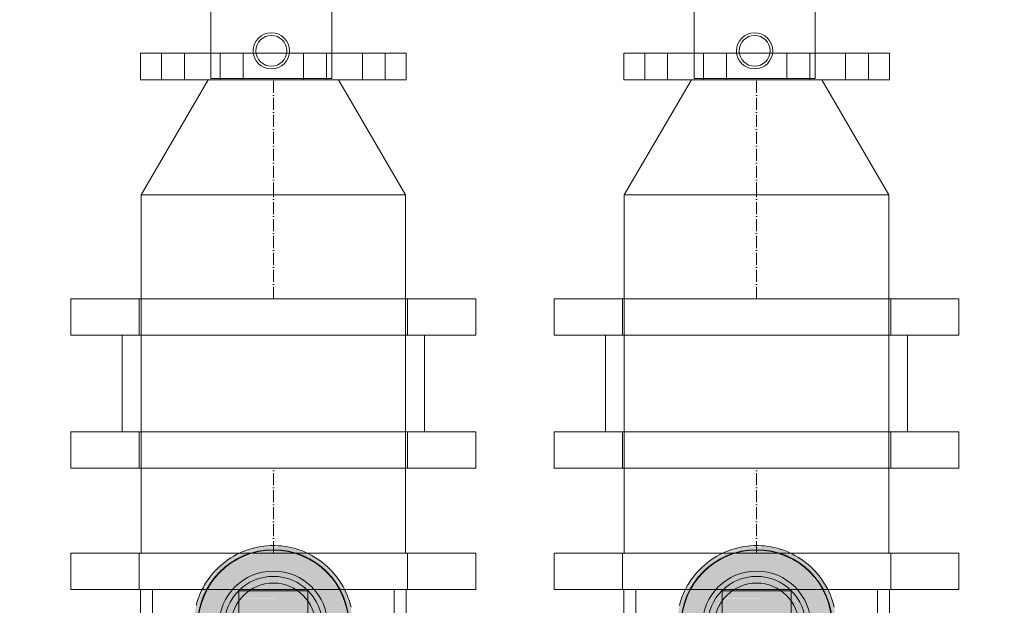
# Model space of a CAD drawing. Header units: metres. Extents: x -54598 to 1827199, y -329446 to -256744.
# Tile 8 of 256: x 14324 to 17584, y -298894 to -296957. Entities that reach past the tile are written whole.
import ezdxf

# ---------------------------------------------------------------- set-up
doc = ezdxf.new("R2010")
doc.units = ezdxf.units.M
doc.linetypes.add('ADSK_Осевая', pattern=[14, 10, -2, 0, -2])
for name, color, linetype, lineweight in [('A-GENM', 13, 'Continuous', 20), ('M-EQPM', 7, 'Continuous', 20), ('P-PIPE', 7, 'Continuous', 20), ('P-PIPE-CNTR', 7, 'ADSK_Осевая', 20)]:
    doc.layers.add(name, color=color, linetype=linetype, lineweight=lineweight)
doc.styles.add('ISO_1.0', font='isocpeur.ttf')

# ---------------------------------------------------------------- blocks, each defined once
blk = doc.blocks.new('Tecofi_VPI4448-02_Затвор дисковый поворотный с ручкой - Затвор дисковый поворотный_VPI 4448-02-V3-Разрез 1')
at = {"layer": 'P-PIPE'}
h = blk.add_hatch(color=37, dxfattribs=at)
h.paths.add_polyline_path([(-27398.68, 840.57), (-27398.68, 840.65), (-27406.12, 844.83), (-27402.82, 842.75), (-27399.91, 841.14)])
h.paths.add_polyline_path([(-27417.78, 854.4), (-27419.45, 856.36), (-27423.71, 861.76), (-27420.05, 856.86), (-27418.25, 854.91)])
h.paths.add_polyline_path([(-27431.66, 876.19), (-27432.23, 878.08), (-27434.12, 884.34), (-27432.75, 879.2), (-27431.82, 876.63)])
h.paths.add_polyline_path([(-27436.1, 901.56), (-27435.92, 903.45), (-27434.29, 914.65), (-27432.68, 920.71), (-27434.52, 914.44), (-27436.02, 903.13)])
h.paths.add_polyline_path([(-27430.48, 926.68), (-27429.77, 928), (-27425.33, 935.68), (-27420.07, 942.96), (-27423.82, 938.33), (-27427.67, 932.29), (-27430.45, 926.75)])
h.paths.add_polyline_path([(-27415.72, 947.68), (-27413.82, 949.27), (-27407.13, 954.32), (-27397.89, 959.62), (-27404.49, 956.28), (-27411.2, 951.61), (-27415.29, 948.07)])
h.paths.add_polyline_path([(-27395.44, 960.99), (-27390.51, 962.48), (-27384.48, 964.11), (-27376.4, 965.4), (-27383.89, 964.33), (-27392.1, 962.15), (-27395.23, 961.07)])
h = blk.add_hatch(color=37, dxfattribs=at)
h.paths.add_polyline_path([(-27398.68, 840.65), (-27398.68, 841.81), (-27415.69, 852.54), (-27410.86, 848.22), (-27400.17, 841.36)])
h.paths.add_polyline_path([(-27416.47, 853.7), (-27430.31, 873.41), (-27427.4, 867.42), (-27421.16, 858.39), (-27417.44, 854.38)])
h.paths.add_polyline_path([(-27431.25, 875.82), (-27431.91, 881.21), (-27435.65, 900), (-27435.71, 895.18), (-27434.43, 886.14), (-27432.75, 879.46), (-27431.82, 877.08)])
h.paths.add_polyline_path([(-27435.98, 900.25), (-27434.4, 906.26), (-27431.14, 924.48), (-27433.39, 918.25), (-27435.2, 910.06), (-27435.95, 903.21)])
h.paths.add_polyline_path([(-27430.67, 925.06), (-27417.48, 945.61), (-27423.21, 939.03), (-27429.77, 928), (-27430.37, 926.33)])
h.paths.add_polyline_path([(-27416.47, 946.3), (-27396.43, 960.24), (-27404.36, 956.28), (-27416.24, 946.84)])
h.paths.add_polyline_path([(-27395.23, 960.49), (-27370.18, 965.48), (-27375.52, 965.46), (-27382.7, 964.52), (-27392.1, 961.9), (-27395.22, 960.5)])
for points in [[(-27398.68, 841.81), (-27399.25, 844.34), (-27419.9, 861.18), (-27431.82, 885.93), (-27431.82, 914.07), (-27418.85, 940.03), (-27396.43, 957.24), (-27370.18, 963.54), (-27370.18, 965.48), (-27396.43, 959.69), (-27416.47, 946.3), (-27430.88, 924.01), (-27435.65, 900), (-27430.67, 874.94), (-27416.47, 853.7), (-27400.51, 843.03)], [(-27398.68, 844.82), (-27398.68, 847.29), (-27417.48, 862.28), (-27429.16, 886.54), (-27429.12, 913.54), (-27416.79, 938.27), (-27396.43, 954.51), (-27370.18, 960.5), (-27370.18, 962.26), (-27383.95, 960.4), (-27399.33, 954.39), (-27401.69, 953.01), (-27407.03, 949.8), (-27416.24, 941.46), (-27419.38, 937.72), (-27422.54, 932.42), (-27427.33, 923.82), (-27430.9, 913.54), (-27431.78, 900), (-27430.27, 885.09), (-27429.16, 882.19), (-27424.74, 871.14), (-27416.25, 858.7), (-27411.6, 854.28), (-27402.68, 847.3), (-27399.27, 845.19)], [(-27341.68, 841.81), (-27323.88, 853.7), (-27309.68, 874.94), (-27304.7, 900), (-27309.68, 925.06), (-27324.84, 946.94), (-27345.16, 960.5), (-27370.18, 965.48), (-27370.18, 963.23), (-27341.97, 956.35), (-27320.45, 938.82), (-27308.53, 914.07), (-27308.56, 885.88), (-27321.5, 859.97), (-27341.68, 843.36), (-27341.68, 843.03)], [(-27341.68, 845.09), (-27338.66, 846.99), (-27333.32, 850.2), (-27324.11, 858.54), (-27320.74, 862.75), (-27318.23, 866.91), (-27313.02, 876.18), (-27309.45, 886.46), (-27308.57, 900), (-27310.08, 914.91), (-27311.19, 917.81), (-27315.61, 928.86), (-27324.1, 941.3), (-27329.21, 946.11), (-27337.67, 952.7), (-27344.57, 956.39), (-27353.08, 959.46), (-27359.75, 961.06), (-27370.18, 962.26), (-27370.18, 960.5), (-27343.93, 954.51), (-27322.87, 937.72), (-27311.19, 913.46), (-27311.23, 886.46), (-27323.56, 861.73), (-27341.68, 847.29), (-27341.68, 845.31)], [(-27398.68, 847.29), (-27398.68, 928.68), (-27370.18, 928.68), (-27370.18, 960.5), (-27396.43, 954.51), (-27417.48, 937.72), (-27429.16, 913.46), (-27429.16, 886.54), (-27417.48, 862.28), (-27406.25, 853.33)], [(-27341.68, 847.29), (-27322.87, 862.28), (-27311.19, 886.54), (-27311.19, 913.46), (-27322.87, 937.72), (-27343.93, 954.51), (-27370.18, 960.5), (-27370.18, 928.68), (-27341.68, 928.68), (-27341.68, 873.41)], [(-27357.41, 923.68), (-27341.68, 923.91), (-27341.68, 928.68), (-27398.68, 928.68), (-27398.68, 923.68), (-27389.97, 923.68)], [(-27398.68, 922.46), (-27341.68, 922.46), (-27341.68, 923.68), (-27398.68, 923.68)], [(-27398.68, 919.46), (-27341.68, 919.46), (-27341.68, 922.46), (-27398.68, 922.01), (-27398.68, 920.21)], [(-27398.68, 885), (-27341.68, 885), (-27341.68, 919.46), (-27398.68, 919.46), (-27398.68, 903.45)]]:
    blk.add_hatch(color=37, dxfattribs=at).paths.add_polyline_path(points)
h = blk.add_hatch(color=37, dxfattribs=at)
h.paths.add_polyline_path([(-27398.68, 843.88), (-27398.68, 844.82), (-27400.69, 845.49), (-27398.7, 843.9)])
h.paths.add_polyline_path([(-27410.24, 853.1), (-27418.85, 861.18), (-27423.13, 867.88), (-27418.67, 859.83), (-27410.73, 853.5)])
h.paths.add_polyline_path([(-27427.4, 876.75), (-27430.67, 885.71), (-27430.88, 886.15), (-27431.77, 900.2), (-27430.88, 913.85), (-27429.16, 918.72), (-27429.7, 918.47), (-27431.82, 913.54), (-27431.82, 885.93), (-27428.21, 878.43)])
h.paths.add_polyline_path([(-27424.4, 929.47), (-27416.24, 941.46), (-27417.06, 941.46), (-27420.18, 938.25), (-27423.83, 930.65)])
h.paths.add_polyline_path([(-27404.76, 951.27), (-27395.39, 956.73), (-27394.04, 957.78), (-27398.32, 956.4), (-27403.78, 952.04)])
h.paths.add_polyline_path([(-27378.8, 961.26), (-27370.18, 962.26), (-27370.18, 963.23), (-27378.6, 961.31)])
h = blk.add_hatch(color=37, dxfattribs=at)
h.paths.add_polyline_path([(-27341.68, 843.88), (-27338.66, 846.99), (-27341.68, 845.09), (-27341.68, 843.89)])
h.paths.add_polyline_path([(-27327.82, 854.93), (-27320.17, 861.75), (-27318.49, 866.5), (-27324.27, 858.39), (-27326.38, 856.33)])
h.paths.add_polyline_path([(-27312.2, 878.32), (-27308.53, 885.93), (-27308.56, 914.12), (-27311.79, 919.53), (-27309.15, 910.61), (-27309.03, 893.02), (-27309.48, 886.15), (-27311.19, 881.28), (-27312.01, 878.8)])
h.paths.add_polyline_path([(-27315.79, 929.14), (-27321.68, 940.17), (-27324.42, 941.63), (-27320.42, 936.85), (-27316.28, 929.92)])
h.paths.add_polyline_path([(-27335.48, 951.17), (-27343.93, 957.24), (-27347.02, 957.37), (-27340.26, 954.3), (-27336.33, 951.77)])
h.paths.add_polyline_path([(-27361.54, 961.26), (-27370.18, 963.23), (-27370.18, 962.26), (-27361.67, 961.27)])
h = blk.add_hatch(color=37, dxfattribs=at)
h.paths.add_polyline_path([(-27341.68, 840.72), (-27335.99, 843.72), (-27326.72, 851.8), (-27341.68, 841.31)])
h.paths.add_polyline_path([(-27323.34, 853.92), (-27317.14, 860.97), (-27310.58, 872), (-27309.68, 874.94), (-27322.19, 856.19)])
h.paths.add_polyline_path([(-27309.21, 875.52), (-27306.96, 881.75), (-27305.15, 889.94), (-27304.41, 896.79), (-27304.7, 898.76), (-27305.95, 893.74), (-27309.06, 878.08)])
h.paths.add_polyline_path([(-27304.7, 900), (-27304.64, 904.82), (-27305.92, 913.86), (-27307.6, 920.54), (-27309.1, 924.18), (-27308.44, 918.79), (-27305.23, 902.66)])
h.paths.add_polyline_path([(-27309.68, 925.06), (-27310.58, 928), (-27316.04, 937.29), (-27320.13, 942.81), (-27323.88, 946.3), (-27309.84, 925.28)])
h.paths.add_polyline_path([(-27324.31, 947.09), (-27329.5, 951.78), (-27341.12, 959.09), (-27342.07, 959.54), (-27342.46, 958.72), (-27324.84, 947.32)])
h.paths.add_polyline_path([(-27345.12, 960.49), (-27349.86, 962.52), (-27359.2, 964.94), (-27368.23, 965.09), (-27345.16, 960.5)])
h.paths.add_polyline_path([(-27342.46, 958.72), (-27343.93, 960.13), (-27343.93, 959.69), (-27342.74, 958.9)])
h = blk.add_hatch(color=37, dxfattribs=at)
h.paths.add_polyline_path([(-27341.68, 840.56), (-27334.85, 844.32), (-27329.15, 848.39), (-27333.51, 845.49), (-27341.68, 840.72)])
h.paths.add_polyline_path([(-27323.26, 853.91), (-27317.34, 860.58), (-27312.68, 867.71), (-27315.33, 863.83), (-27320.28, 857.04), (-27323.25, 853.92)])
h.paths.add_polyline_path([(-27309.3, 875.14), (-27306.28, 883.79), (-27304.76, 891.98), (-27304.84, 891.8), (-27307.19, 880.91), (-27309.21, 875.47)])
h.paths.add_polyline_path([(-27304.91, 907.63), (-27304.84, 908.6), (-27308.08, 921.92), (-27306.61, 917.03), (-27305.57, 911.87), (-27305, 908.36)])
h.paths.add_polyline_path([(-27309.87, 926.69), (-27313.87, 934.12), (-27320.97, 943.81), (-27317.69, 939.72), (-27313.87, 934.07), (-27309.93, 926.75)])
h.paths.add_polyline_path([(-27324.63, 947.68), (-27331.74, 953.44), (-27341.12, 959.18), (-27335.99, 956.28), (-27328.85, 951.23), (-27324.84, 947.79)])
h.paths.add_polyline_path([(-27344.91, 960.99), (-27355.1, 964.16), (-27349.75, 962.48), (-27345.12, 961.03)])
at = {"layer": 'P-PIPE', "color": 1}
for p, q in [((-27480.18, 929.75), (-27480.18, 870.25)), ((-27260.18, 929.75), (-27480.18, 929.75)), ((-27480.18, 929.75), (-27260.18, 929.75)), ((-27470.18, 929.75), (-27470.18, 870.25)), ((-27270.18, 929.75), (-27470.18, 929.75)), ((-27470.18, 929.75), (-27270.18, 929.75)), ((-27270.18, 870.25), (-27270.18, 929.75)), ((-27260.18, 870.25), (-27260.18, 929.75)), ((-27398.68, 923.68), (-27398.68, 928.68)), ((-27341.68, 928.68), (-27398.68, 928.68)), ((-27398.68, 922.46), (-27398.68, 923.68)), ((-27398.68, 919.46), (-27398.68, 922.46)), ((-27341.68, 928.68), (-27341.68, 923.68)), ((-27341.68, 923.68), (-27341.68, 922.46)), ((-27341.68, 922.46), (-27341.68, 919.46)), ((-27398.68, 885), (-27398.68, 919.46)), ((-27341.68, 919.46), (-27341.68, 885))]:
    blk.add_line(p, q, dxfattribs=at)
at = {"layer": 'P-PIPE', "color": 1, "flags": 128}
for points in [[(-27370.18, 966.02), (-27372.82, 965.97), (-27375.45, 965.81), (-27378.08, 965.54), (-27380.69, 965.18), (-27383.29, 964.7), (-27385.87, 964.13), (-27388.42, 963.45), (-27390.94, 962.67), (-27393.43, 961.79), (-27395.88, 960.81), (-27398.3, 959.73), (-27400.66, 958.56), (-27402.98, 957.29), (-27405.24, 955.93), (-27407.45, 954.49), (-27409.6, 952.95), (-27411.69, 951.33), (-27413.71, 949.63), (-27415.66, 947.85), (-27417.53, 946), (-27419.34, 944.06), (-27421.06, 942.06), (-27422.7, 940), (-27424.26, 937.86), (-27425.73, 935.67), (-27427.11, 933.42), (-27428.4, 931.12), (-27429.6, 928.76), (-27430.7, 926.36), (-27431.71, 923.92), (-27432.61, 921.44), (-27433.42, 918.93), (-27434.13, 916.38)], [(-27305.88, 915), (-27306.54, 917.56), (-27307.29, 920.09), (-27308.14, 922.59), (-27309.09, 925.05), (-27310.15, 927.47), (-27311.29, 929.85), (-27312.53, 932.18), (-27313.87, 934.46), (-27315.29, 936.69), (-27316.8, 938.85), (-27318.4, 940.96), (-27320.08, 942.99), (-27321.83, 944.96), (-27323.67, 946.86), (-27325.58, 948.68), (-27327.57, 950.43), (-27329.62, 952.09), (-27331.73, 953.67), (-27333.91, 955.16), (-27336.14, 956.57), (-27338.43, 957.89), (-27340.77, 959.11), (-27343.16, 960.24), (-27345.59, 961.27), (-27348.06, 962.2), (-27350.57, 963.04), (-27353.1, 963.77), (-27355.67, 964.4), (-27358.25, 964.93), (-27360.86, 965.36), (-27363.48, 965.68), (-27366.11, 965.89), (-27368.75, 966), (-27370.18, 966.02)]]:
    blk.add_lwpolyline(points, dxfattribs=at)
at = {"layer": 'P-PIPE', "color": 1}
for radius, start, end in [(62.6, 90, 270), (62.26, 90, 270), (62.6, 270, 90), (62.26, 270, 90), (44.95, 90, 270), (44.95, 90, 270), (40.56, 90, 270), (44.95, 270, 90), (44.95, 270, 90), (40.56, 270, 90), (35, 90, 270), (35, 270, 90)]:
    blk.add_arc((-27370.18, 900), radius, start, end, dxfattribs=at)
blk = doc.blocks.new('VM_Фланец_ГОСТ 332591 - VM_Фланец_ГОСТ 33259-2015-669460-Разрез 1')
at = {"layer": 'P-PIPE'}
for p, q in [((-27935.08, 959.75), (-27935.08, 929.75)), ((-27600.08, 959.75), (-27935.08, 959.75)), ((-27935.08, 959.75), (-27600.08, 959.75)), ((-27878.58, 959.75), (-27878.58, 929.75)), ((-27656.58, 959.75), (-27878.58, 959.75)), ((-27878.58, 959.75), (-27656.58, 959.75)), ((-27656.58, 929.75), (-27656.58, 959.75)), ((-27600.08, 929.75), (-27600.08, 959.75)), ((-27600.08, 929.75), (-27935.08, 929.75)), ((-27935.08, 929.75), (-27600.08, 929.75)), ((-27878.58, 929.75), (-27656.58, 929.75)), ((-27656.58, 929.75), (-27878.58, 929.75))]:
    blk.add_line(p, q, dxfattribs=at)
blk = doc.blocks.new('ìáß_ß_Stratos_GIGA_Wilo - Stratos GIGA 100_3-33_22-669461-Разрез 1')
at = {"layer": 'A-GENM', "color": 1}
for p, q in [((-27719.23, 1352.2), (-27719.23, 1470.7)), ((-27819.23, 1411.7), (-27819.23, 1352.2)), ((-27819.23, 1352.2), (-27719.23, 1352.2)), ((-27719.23, 1352.2), (-27819.23, 1352.2))]:
    blk.add_line(p, q, dxfattribs=at)
at = {"layer": 'M-EQPM', "color": 1}
for p, q in [((-27877.58, 1373.2), (-27877.58, 1351.2)), ((-27657.58, 1373.2), (-27877.58, 1373.2)), ((-27877.58, 1373.2), (-27657.58, 1373.2)), ((-27860.23, 1373.2), (-27860.23, 1351.2)), ((-27860.23, 1373.2), (-27860.23, 1351.2)), ((-27859.9, 1373.2), (-27841.55, 1373.2)), ((-27841.55, 1373.2), (-27859.9, 1373.2)), ((-27841.55, 1373.2), (-27859.9, 1373.2)), ((-27859.9, 1373.2), (-27841.55, 1373.2)), ((-27841.23, 1351.2), (-27841.23, 1373.2)), ((-27841.23, 1351.2), (-27841.23, 1373.2)), ((-27811.52, 1373.2), (-27811.52, 1351.2)), ((-27811.52, 1373.2), (-27811.52, 1351.2)), ((-27811.2, 1373.2), (-27792.84, 1373.2)), ((-27792.84, 1373.2), (-27811.2, 1373.2)), ((-27792.84, 1373.2), (-27811.2, 1373.2)), ((-27811.2, 1373.2), (-27792.84, 1373.2)), ((-27792.52, 1351.2), (-27792.52, 1373.2)), ((-27792.52, 1351.2), (-27792.52, 1373.2)), ((-27742.64, 1373.2), (-27742.64, 1351.2)), ((-27742.64, 1373.2), (-27742.64, 1351.2)), ((-27742.31, 1373.2), (-27723.96, 1373.2)), ((-27723.96, 1373.2), (-27742.31, 1373.2)), ((-27723.96, 1373.2), (-27742.31, 1373.2)), ((-27742.31, 1373.2), (-27723.96, 1373.2)), ((-27723.64, 1351.2), (-27723.64, 1373.2)), ((-27723.64, 1351.2), (-27723.64, 1373.2)), ((-27693.93, 1373.2), (-27693.93, 1351.2)), ((-27693.93, 1373.2), (-27693.93, 1351.2)), ((-27693.61, 1373.2), (-27675.25, 1373.2)), ((-27675.25, 1373.2), (-27693.61, 1373.2)), ((-27675.25, 1373.2), (-27693.61, 1373.2)), ((-27693.61, 1373.2), (-27675.25, 1373.2)), ((-27674.93, 1351.2), (-27674.93, 1373.2)), ((-27674.93, 1351.2), (-27674.93, 1373.2)), ((-27657.58, 1351.2), (-27657.58, 1373.2)), ((-27657.58, 1351.2), (-27877.58, 1351.2)), ((-27877.58, 1351.2), (-27657.58, 1351.2)), ((-27841.55, 1351.2), (-27859.9, 1351.2)), ((-27859.9, 1351.2), (-27841.55, 1351.2)), ((-27859.9, 1351.2), (-27841.55, 1351.2)), ((-27841.55, 1351.2), (-27859.9, 1351.2)), ((-27792.84, 1351.2), (-27811.2, 1351.2)), ((-27811.2, 1351.2), (-27792.84, 1351.2)), ((-27811.2, 1351.2), (-27792.84, 1351.2)), ((-27792.84, 1351.2), (-27811.2, 1351.2)), ((-27723.96, 1351.2), (-27742.31, 1351.2)), ((-27742.31, 1351.2), (-27723.96, 1351.2)), ((-27742.31, 1351.2), (-27723.96, 1351.2)), ((-27723.96, 1351.2), (-27742.31, 1351.2)), ((-27675.25, 1351.2), (-27693.61, 1351.2)), ((-27693.61, 1351.2), (-27675.25, 1351.2)), ((-27693.61, 1351.2), (-27675.25, 1351.2)), ((-27675.25, 1351.2), (-27693.61, 1351.2))]:
    blk.add_line(p, q, dxfattribs=at)
for radius, start, end in [(15, 90, 270), (12.73, 90, 270), (15, 270, 90), (12.73, 270, 90)]:
    blk.add_arc((-27769.23, 1375.2), radius, start, end, dxfattribs=at)
blk = doc.blocks.new('ADSK_СтальСварка_Переход_ГОСТ173781 - Исполнение 2-669462-Разрез 1')
at = {"layer": 'P-PIPE', "color": 1}
for p, q in [((-27877.08, 1946.2), (-27658.08, 1946.2)), ((-27877.08, 1946.2), (-27821.58, 1851.2)), ((-27658.08, 1946.2), (-27877.08, 1946.2)), ((-27877.08, 1946.2), (-27658.08, 1946.2)), ((-27713.58, 1851.2), (-27658.08, 1946.2)), ((-27821.58, 1851.2), (-27713.58, 1851.2)), ((-27821.58, 1851.2), (-27713.58, 1851.2)), ((-27713.58, 1851.2), (-27821.58, 1851.2))]:
    blk.add_line(p, q, dxfattribs=at)
blk = doc.blocks.new('Tecofi_DI6240_ Компенсатор металлический фланцевый - Компенсатор металлический фланцевый_DI 6240-669463-Разрез 1')
at = {"layer": 'P-PIPE', "color": 10, "lineweight": 9}
for p, q in [((-27877.08, 1170), (-27877.08, 1030)), ((-27658.08, 1170), (-27877.08, 1170)), ((-27877.08, 1170), (-27658.08, 1170)), ((-27658.08, 1030), (-27658.08, 1170)), ((-27892.58, 1140), (-27892.58, 1060)), ((-27642.58, 1140), (-27892.58, 1140)), ((-27892.58, 1140), (-27642.58, 1140)), ((-27877.08, 1140), (-27877.08, 1060)), ((-27658.08, 1140), (-27877.08, 1140)), ((-27877.08, 1140), (-27658.08, 1140)), ((-27658.08, 1060), (-27658.08, 1140)), ((-27642.58, 1060), (-27642.58, 1140)), ((-27642.58, 1060), (-27892.58, 1060)), ((-27892.58, 1060), (-27642.58, 1060)), ((-27658.08, 1060), (-27877.08, 1060)), ((-27877.08, 1060), (-27658.08, 1060)), ((-27658.08, 1030), (-27877.08, 1030)), ((-27877.08, 1030), (-27658.08, 1030))]:
    blk.add_line(p, q, dxfattribs=at)
blk = doc.blocks.new('VM_Фланец_ГОСТ 332591 - VM_Фланец_ГОСТ 33259-2015 2-669467-Разрез 1')
at = {"layer": 'P-PIPE'}
for p, q in [((-27935.08, 1170), (-27935.08, 1140)), ((-27600.08, 1170), (-27935.08, 1170)), ((-27935.08, 1170), (-27600.08, 1170)), ((-27878.58, 1170), (-27878.58, 1140)), ((-27656.58, 1170), (-27878.58, 1170)), ((-27878.58, 1170), (-27656.58, 1170)), ((-27656.58, 1140), (-27656.58, 1170)), ((-27600.08, 1140), (-27600.08, 1170)), ((-27600.08, 1140), (-27935.08, 1140)), ((-27935.08, 1140), (-27600.08, 1140)), ((-27878.58, 1140), (-27656.58, 1140)), ((-27656.58, 1140), (-27878.58, 1140))]:
    blk.add_line(p, q, dxfattribs=at)
blk = doc.blocks.new('Tecofi_VPI4448-02_Затвор дисковый поворотный с ручкой - Затвор дисковый поворотный_VPI 4448-02-V5-Разрез 1')
at = {"layer": 'P-PIPE'}
h = blk.add_hatch(color=37, dxfattribs=at)
h.paths.add_polyline_path([(-26998.68, 840.57), (-26999.18, 840.89), (-27006.12, 844.83), (-27002.82, 842.75), (-26999.18, 840.81)])
h.paths.add_polyline_path([(-27017.78, 854.4), (-27019.45, 856.36), (-27023.71, 861.76), (-27020.05, 856.86), (-27018.25, 854.91)])
h.paths.add_polyline_path([(-27031.66, 876.19), (-27032.23, 878.08), (-27034.12, 884.34), (-27032.75, 879.2), (-27031.75, 876.44)])
h.paths.add_polyline_path([(-27036.1, 901.56), (-27035.92, 903.45), (-27034.29, 914.65), (-27032.68, 920.71), (-27034.52, 914.44), (-27036.02, 903.13)])
h.paths.add_polyline_path([(-27030.48, 926.68), (-27029.77, 928), (-27025.33, 935.68), (-27020.07, 942.96), (-27023.82, 938.33), (-27027.67, 932.29), (-27030.45, 926.75)])
h.paths.add_polyline_path([(-27015.72, 947.68), (-27013.82, 949.27), (-27006.84, 954.51), (-26997.89, 959.62), (-27004.49, 956.28), (-27011.2, 951.61), (-27015.46, 947.92)])
h.paths.add_polyline_path([(-26995.44, 960.99), (-26990.51, 962.48), (-26984.48, 964.11), (-26976.4, 965.4), (-26983.89, 964.33), (-26992.1, 962.15), (-26995.23, 961.07)])
h = blk.add_hatch(color=37, dxfattribs=at)
h.paths.add_polyline_path([(-26998.68, 840.65), (-26999.18, 842.15), (-27016.04, 852.91), (-27010.86, 848.22), (-26999.18, 840.89)])
h.paths.add_polyline_path([(-27016.47, 853.7), (-27030.31, 873.41), (-27027.4, 867.42), (-27021.16, 858.39), (-27017.44, 854.38)])
h.paths.add_polyline_path([(-27031.25, 875.82), (-27031.91, 881.21), (-27035.65, 900), (-27035.71, 895.18), (-27034.43, 886.14), (-27032.75, 879.46), (-27031.75, 876.92)])
h.paths.add_polyline_path([(-27035.98, 900.25), (-27034.4, 906.26), (-27031.14, 924.48), (-27033.39, 918.25), (-27035.2, 910.06), (-27035.95, 903.21)])
h.paths.add_polyline_path([(-27030.67, 925.06), (-27017.48, 945.61), (-27023.21, 939.03), (-27029.77, 928), (-27030.37, 926.33)])
h.paths.add_polyline_path([(-27016.47, 946.3), (-26996.43, 960.24), (-27004.36, 956.28), (-27016.24, 946.84)])
h.paths.add_polyline_path([(-26995.23, 960.49), (-26970.18, 965.48), (-26975.52, 965.46), (-26982.7, 964.52), (-26992.1, 961.9), (-26995.22, 960.5)])
for points in [[(-26998.68, 841.81), (-26999.25, 844.34), (-27019.9, 861.18), (-27031.82, 885.93), (-27031.75, 914.22), (-27018.85, 940.03), (-26996.43, 957.24), (-26970.18, 963.54), (-26970.18, 965.48), (-26996.43, 959.69), (-27016.47, 946.3), (-27030.88, 924.01), (-27035.65, 900), (-27030.67, 874.94), (-27015.46, 853.03), (-26999.18, 842.15)], [(-26998.68, 844.82), (-26999.18, 847.69), (-27017.48, 862.28), (-27029.16, 886.54), (-27029.12, 913.54), (-27016.79, 938.27), (-26996.43, 954.51), (-26970.18, 960.5), (-26970.18, 962.26), (-26983.95, 960.4), (-26999.33, 954.39), (-27001.69, 953.01), (-27007.03, 949.8), (-27016.24, 941.46), (-27019.38, 937.72), (-27022.12, 933.09), (-27027.33, 923.82), (-27030.9, 913.54), (-27031.75, 899.51), (-27030.27, 885.09), (-27029.16, 882.19), (-27024.74, 871.14), (-27016.25, 858.7), (-27011.6, 854.28), (-27002.68, 847.3), (-26999.18, 845.14)], [(-26941.68, 841.81), (-26923.88, 853.7), (-26909.68, 874.94), (-26904.7, 900), (-26909.68, 925.06), (-26923.88, 946.3), (-26945.16, 960.5), (-26970.18, 965.48), (-26970.18, 963.23), (-26941.97, 956.35), (-26920.45, 938.82), (-26908.53, 914.07), (-26908.53, 885.93), (-26921.5, 859.97), (-26941.68, 843.36), (-26941.68, 843.03)], [(-26941.68, 845.09), (-26938.66, 846.99), (-26933.32, 850.2), (-26924.11, 858.54), (-26920.74, 862.75), (-26917.77, 867.65), (-26913.02, 876.18), (-26909.45, 886.46), (-26908.57, 900), (-26910.08, 914.91), (-26911.19, 917.81), (-26915.61, 928.86), (-26924.1, 941.3), (-26929.21, 946.11), (-26937.67, 952.7), (-26944.57, 956.39), (-26953.08, 959.46), (-26959.75, 961.06), (-26970.18, 962.26), (-26970.18, 960.5), (-26943.93, 954.51), (-26922.87, 937.72), (-26911.19, 913.46), (-26911.23, 886.46), (-26923.56, 861.73), (-26941.68, 847.29), (-26941.68, 845.31)], [(-26998.68, 847.29), (-26998.68, 928.68), (-26970.18, 928.68), (-26970.18, 960.5), (-26996.43, 954.51), (-27017.48, 937.72), (-27029.16, 913.46), (-27029.16, 886.54), (-27017.48, 862.28), (-26999.18, 847.69)], [(-26941.68, 847.29), (-26922.87, 862.28), (-26911.19, 886.54), (-26911.19, 913.46), (-26922.87, 937.72), (-26943.93, 954.51), (-26970.18, 960.5), (-26970.18, 928.68), (-26941.68, 928.68), (-26941.68, 858.39)], [(-26966.62, 923.68), (-26941.68, 923.91), (-26941.68, 928.68), (-26998.68, 928.68), (-26998.68, 923.68)], [(-26998.68, 922.46), (-26941.68, 922.46), (-26941.68, 923.68), (-26998.68, 923.68)], [(-26966.62, 919.46), (-26941.68, 919.46), (-26941.68, 922.46), (-26998.68, 922.01), (-26998.68, 919.46)], [(-26941.68, 885), (-26941.68, 919.46), (-26998.68, 919.46), (-26998.68, 885), (-26966.62, 885)]]:
    blk.add_hatch(color=37, dxfattribs=at).paths.add_polyline_path(points)
h = blk.add_hatch(color=37, dxfattribs=at)
h.paths.add_polyline_path([(-26998.68, 843.88), (-26999.18, 845.14), (-27000.69, 845.49), (-26998.7, 843.9)])
h.paths.add_polyline_path([(-27010.24, 853.1), (-27018.85, 861.18), (-27023.13, 867.88), (-27018.67, 859.83), (-27010.73, 853.5)])
h.paths.add_polyline_path([(-27027.4, 876.75), (-27030.27, 884.89), (-27030.88, 886.15), (-27031.75, 900.49), (-27030.88, 913.85), (-27029.16, 918.72), (-27029.7, 918.47), (-27031.82, 914.07), (-27031.75, 885.78), (-27028.21, 878.43)])
h.paths.add_polyline_path([(-27024.4, 929.47), (-27016.24, 941.46), (-27017.06, 941.46), (-27020.18, 938.25), (-27023.83, 930.65)])
h.paths.add_polyline_path([(-27004.76, 951.27), (-26995.39, 956.73), (-26994.04, 957.78), (-26998.32, 956.4), (-27003.78, 952.04)])
h.paths.add_polyline_path([(-26978.8, 961.26), (-26970.18, 962.26), (-26970.18, 963.23), (-26978.6, 961.31)])
h = blk.add_hatch(color=37, dxfattribs=at)
h.paths.add_polyline_path([(-26941.68, 843.88), (-26938.66, 846.99), (-26941.68, 845.09), (-26941.68, 843.89)])
h.paths.add_polyline_path([(-26927.82, 854.93), (-26920.17, 861.75), (-26918.49, 866.5), (-26924.27, 858.39), (-26926.38, 856.33)])
h.paths.add_polyline_path([(-26912.2, 878.32), (-26908.53, 885.93), (-26908.53, 914.07), (-26911.79, 919.53), (-26909.15, 910.61), (-26909.03, 893.02), (-26909.48, 886.15), (-26911.19, 881.28), (-26912.01, 878.8)])
h.paths.add_polyline_path([(-26915.79, 929.14), (-26921.68, 940.17), (-26924.42, 941.63), (-26920.42, 936.85), (-26916.28, 929.92)])
h.paths.add_polyline_path([(-26935.48, 951.17), (-26943.93, 957.24), (-26947.02, 957.37), (-26940.26, 954.3), (-26936.33, 951.77)])
h.paths.add_polyline_path([(-26961.54, 961.26), (-26970.18, 963.23), (-26970.18, 962.26), (-26961.67, 961.27)])
h = blk.add_hatch(color=37, dxfattribs=at)
h.paths.add_polyline_path([(-26941.68, 840.72), (-26935.99, 843.72), (-26926.72, 851.8), (-26941.68, 841.31)])
h.paths.add_polyline_path([(-26923.34, 853.92), (-26917.14, 860.97), (-26910.58, 872), (-26909.68, 874.94), (-26922.87, 854.84)])
h.paths.add_polyline_path([(-26909.21, 875.52), (-26906.96, 881.75), (-26905.15, 889.94), (-26904.41, 896.79), (-26904.7, 898.76), (-26905.95, 893.74), (-26909.06, 878.08)])
h.paths.add_polyline_path([(-26904.7, 900), (-26904.64, 904.82), (-26905.92, 913.86), (-26907.6, 920.54), (-26909.1, 924.18), (-26908.44, 918.79), (-26905.23, 902.66)])
h.paths.add_polyline_path([(-26909.68, 925.06), (-26910.58, 928), (-26916.04, 937.29), (-26920.13, 942.81), (-26923.88, 946.3), (-26909.84, 925.28)])
h.paths.add_polyline_path([(-26924.31, 947.09), (-26929.5, 951.78), (-26940.35, 958.72), (-26942.07, 959.54), (-26942.04, 958.43), (-26925.15, 947.46)])
h.paths.add_polyline_path([(-26945.12, 960.49), (-26949.86, 962.52), (-26959.2, 964.94), (-26968.23, 965.09), (-26945.16, 960.5)])
h.paths.add_polyline_path([(-26942.46, 958.72), (-26943.93, 960.13), (-26943.93, 959.69), (-26942.74, 958.9)])
h = blk.add_hatch(color=37, dxfattribs=at)
h.paths.add_polyline_path([(-26941.68, 840.56), (-26934.85, 844.32), (-26929.15, 848.39), (-26933.51, 845.49), (-26941.68, 840.72)])
h.paths.add_polyline_path([(-26923.26, 853.91), (-26917.34, 860.58), (-26912.68, 867.71), (-26915.33, 863.83), (-26920.28, 857.04), (-26923.25, 853.92)])
h.paths.add_polyline_path([(-26909.3, 875.14), (-26906.28, 883.79), (-26904.76, 891.98), (-26904.84, 891.8), (-26907.19, 880.91), (-26909.21, 875.47)])
h.paths.add_polyline_path([(-26904.91, 907.63), (-26904.84, 908.6), (-26908.08, 921.92), (-26906.61, 917.03), (-26905.57, 911.87), (-26905, 908.36)])
h.paths.add_polyline_path([(-26909.87, 926.69), (-26913.87, 934.12), (-26920.97, 943.81), (-26917.77, 939.82), (-26913.87, 934.07), (-26909.93, 926.75)])
h.paths.add_polyline_path([(-26924.63, 947.68), (-26931.74, 953.44), (-26940.61, 958.95), (-26935.99, 956.28), (-26928.85, 951.23), (-26925.11, 947.93)])
h.paths.add_polyline_path([(-26944.91, 960.99), (-26955.1, 964.16), (-26949.75, 962.48), (-26945.12, 961.03)])
at = {"layer": 'P-PIPE', "color": 1}
for p, q in [((-27080.18, 929.75), (-27080.18, 870.25)), ((-26860.18, 929.75), (-27080.18, 929.75)), ((-27080.18, 929.75), (-26860.18, 929.75)), ((-27070.18, 929.75), (-27070.18, 870.25)), ((-26870.18, 929.75), (-27070.18, 929.75)), ((-27070.18, 929.75), (-26870.18, 929.75)), ((-26870.18, 870.25), (-26870.18, 929.75)), ((-26860.18, 870.25), (-26860.18, 929.75)), ((-26998.68, 923.68), (-26998.68, 928.68)), ((-26941.68, 928.68), (-26998.68, 928.68)), ((-26998.68, 922.46), (-26998.68, 923.68)), ((-26998.68, 919.46), (-26998.68, 922.46)), ((-26941.68, 928.68), (-26941.68, 923.68)), ((-26941.68, 923.68), (-26941.68, 922.46)), ((-26941.68, 922.46), (-26941.68, 919.46)), ((-26998.68, 885), (-26998.68, 919.46)), ((-26941.68, 919.46), (-26941.68, 885))]:
    blk.add_line(p, q, dxfattribs=at)
at = {"layer": 'P-PIPE', "color": 1, "flags": 128}
for points in [[(-26970.18, 966.02), (-26972.82, 965.97), (-26975.45, 965.81), (-26978.08, 965.54), (-26980.69, 965.18), (-26983.29, 964.7), (-26985.87, 964.13), (-26988.42, 963.45), (-26990.94, 962.67), (-26993.43, 961.79), (-26995.88, 960.81), (-26998.3, 959.73), (-27000.66, 958.56), (-27002.98, 957.29), (-27005.24, 955.93), (-27007.45, 954.49), (-27009.6, 952.95), (-27011.69, 951.33), (-27013.71, 949.63), (-27015.66, 947.85), (-27017.53, 946), (-27019.34, 944.06), (-27021.06, 942.06), (-27022.7, 940), (-27024.26, 937.86), (-27025.73, 935.67), (-27027.11, 933.42), (-27028.4, 931.12), (-27029.6, 928.76), (-27030.7, 926.36), (-27031.71, 923.92), (-27032.61, 921.44), (-27033.42, 918.93), (-27034.13, 916.38)], [(-26905.88, 915), (-26906.54, 917.56), (-26907.29, 920.09), (-26908.14, 922.59), (-26909.09, 925.05), (-26910.15, 927.47), (-26911.29, 929.85), (-26912.53, 932.18), (-26913.87, 934.46), (-26915.29, 936.69), (-26916.8, 938.85), (-26918.4, 940.96), (-26920.08, 942.99), (-26921.83, 944.96), (-26923.67, 946.86), (-26925.58, 948.68), (-26927.57, 950.43), (-26929.62, 952.09), (-26931.73, 953.67), (-26933.91, 955.16), (-26936.14, 956.57), (-26938.43, 957.89), (-26940.77, 959.11), (-26943.16, 960.24), (-26945.59, 961.27), (-26948.06, 962.2), (-26950.57, 963.04), (-26953.1, 963.77), (-26955.67, 964.4), (-26958.25, 964.93), (-26960.86, 965.36), (-26963.48, 965.68), (-26966.11, 965.89), (-26968.75, 966), (-26970.18, 966.02)]]:
    blk.add_lwpolyline(points, dxfattribs=at)
at = {"layer": 'P-PIPE', "color": 1}
for radius, start, end in [(62.6, 90, 270), (62.26, 90, 270), (62.6, 270, 90), (62.26, 270, 90), (44.95, 90, 270), (44.95, 90, 270), (40.56, 90, 270), (44.95, 270, 90), (44.95, 270, 90), (40.56, 270, 90), (35, 90, 270), (35, 270, 90)]:
    blk.add_arc((-26970.18, 900), radius, start, end, dxfattribs=at)
blk = doc.blocks.new('fasdfasf')
at = {"layer": 'P-PIPE', "color": 1}
for p, q in [((259020.14, 95310.99), (259020.14, 95224.79)), ((259239.14, 95310.99), (259020.14, 95310.99)), ((259239.14, 95224.79), (259239.14, 95310.99)), ((259420.14, 95310.99), (259420.14, 95224.79)), ((259420.14, 95310.99), (259639.14, 95310.99)), ((259639.14, 95224.79), (259639.14, 95310.99)), ((259239.14, 95224.79), (259020.14, 95224.79)), ((259420.14, 95224.79), (259639.14, 95224.79)), ((259020.14, 95084.79), (259020.14, 95014.54)), ((259020.14, 95084.79), (259239.14, 95084.79)), ((259239.14, 95014.54), (259239.14, 95084.79)), ((259420.14, 95084.79), (259420.14, 95014.54)), ((259420.14, 95084.79), (259639.14, 95084.79)), ((259639.14, 95014.54), (259639.14, 95084.79)), ((259239.14, 95014.54), (259020.14, 95014.54)), ((259639.14, 95014.54), (259420.14, 95014.54))]:
    blk.add_line(p, q, dxfattribs=at)
at = {"layer": 'P-PIPE-CNTR', "color": 1}
for p, q in [((259129.64, 95310.99), (259129.64, 95405.99)), ((259529.64, 95310.99), (259529.64, 95405.99)), ((259129.64, 95224.79), (259129.64, 95310.99)), ((259129.64, 95224.79), (259129.64, 95310.99)), ((259529.64, 95224.79), (259529.64, 95310.99)), ((259529.64, 95224.79), (259529.64, 95310.99)), ((259129.64, 95014.54), (259129.64, 95084.79)), ((259129.64, 95014.54), (259129.64, 95084.79)), ((259529.64, 95014.54), (259529.64, 95084.79)), ((259529.64, 95014.54), (259529.64, 95084.79))]:
    blk.add_line(p, q, dxfattribs=at)
at = {"layer": 'M-EQPM', "color": 1}
for p in [(286897.22, 94054.79), (287297.22, 94054.79)]:
    blk.add_blockref('ìáß_ß_Stratos_GIGA_Wilo - Stratos GIGA 100_3-33_22-669461-Разрез 1', p, dxfattribs=at)
at = {"layer": 'P-PIPE', "color": 1, "rotation": 180}
for p in [(231362.06, 97257.19), (231762.06, 97257.19)]:
    blk.add_blockref('ADSK_СтальСварка_Переход_ГОСТ173781 - Исполнение 2-669462-Разрез 1', p, dxfattribs=at)
at = {"layer": 'P-PIPE'}
for name, p in [('VM_Фланец_ГОСТ 332591 - VM_Фланец_ГОСТ 33259-2015 2-669467-Разрез 1', (286897.22, 94054.79)), ('VM_Фланец_ГОСТ 332591 - VM_Фланец_ГОСТ 33259-2015 2-669467-Разрез 1', (287297.22, 94054.79)), ('VM_Фланец_ГОСТ 332591 - VM_Фланец_ГОСТ 33259-2015-669460-Разрез 1', (286897.22, 94054.79)), ('VM_Фланец_ГОСТ 332591 - VM_Фланец_ГОСТ 33259-2015-669460-Разрез 1', (287297.22, 94054.79))]:
    blk.add_blockref(name, p, dxfattribs=at)
at = {"layer": 'P-PIPE', "color": 1}
for name, p in [('Tecofi_DI6240_ Компенсатор металлический фланцевый - Компенсатор металлический фланцевый_DI 6240-669463-Разрез 1', (286897.22, 94054.79)), ('Tecofi_DI6240_ Компенсатор металлический фланцевый - Компенсатор металлический фланцевый_DI 6240-669463-Разрез 1', (287297.22, 94054.79)), ('Tecofi_VPI4448-02_Затвор дисковый поворотный с ручкой - Затвор дисковый поворотный_VPI 4448-02-V3-Разрез 1', (286499.82, 94054.79)), ('Tecofi_VPI4448-02_Затвор дисковый поворотный с ручкой - Затвор дисковый поворотный_VPI 4448-02-V5-Разрез 1', (286499.82, 94054.79))]:
    blk.add_blockref(name, p, dxfattribs=at)
at = {"layer": 'P-PIPE', "rotation": 180}
for p in [(231362.06, 96254.79), (231762.06, 96254.79)]:
    blk.add_blockref('VM_Фланец_ГОСТ 332591 - VM_Фланец_ГОСТ 33259-2015 2-669467-Разрез 1', p, dxfattribs=at)

msp = doc.modelspace()

# ---------------------------------------------------------------- block references
at = {"color": 5, "lineweight": 30, "xscale": 4, "yscale": 4, "zscale": 4}
msp.add_blockref('fasdfasf', (-1021354.9, -678779.5), dxfattribs=at)

# ---------------------------------------------------------------- texts
at = {"insert": (-31447.3, -294346.1), "char_height": 296.352, "width": 15926.819, "attachment_point": 1, "style": 'ISO_1.0'}
msp.add_mtext('\\pi6266.79412;ОБЩИЕ УКАЗАНИЯ.\\P\\pi7963.40932;\\P\\pi0; Данный   рабочий  проект выполнен согласно   задания   на  проектирование.\\PКотельная блочная  {\\C7;1100Гн} предназначена для снабжения теплом .\\P Расчетная температура наружного воздуха tнар.= -14°С.\\P Котельная блочная транспортабельная автоматизированная  {\\C7;1100Гн} производительностью 1.200 МВт смонтирована на прочной раме и поставляется в 100% заводской готовности.\\P Теплоснабжение осуществляется по открытой схеме по температурному графику 90-70°С (2-х трубная система).\\P Котельная комплектуется 2 водогрейными  автоматизированными  котлами  {\\fISOCPEUR|b0|i0|c238|p34;1} котел {\\C0;КВа-0,58\\C7;Гн}.  Котел  оборудован газовыми  горелками.\\PРасход газа на {\\fISOCPEUR|b0|i0|c238|p34;1} котел  {\\C0;КВа-0,46\\C7;Гн}.        -56.8 м3/ч.\\P Внутри блочной котельной располагаются водоподготовительная система, сетевые циркуляционные насосы,  а также электрооборудование, КИП и А (щиты управления, входные распределительные устройства, пульты управления и другое вспомогательное оборудование.\\P Дымовые трубы  поставляются  заводом-изготовителем.\\P Котельная  II  степени  огнестойкости.', dxfattribs=at)

doc.saveas('drawing.dxf')
